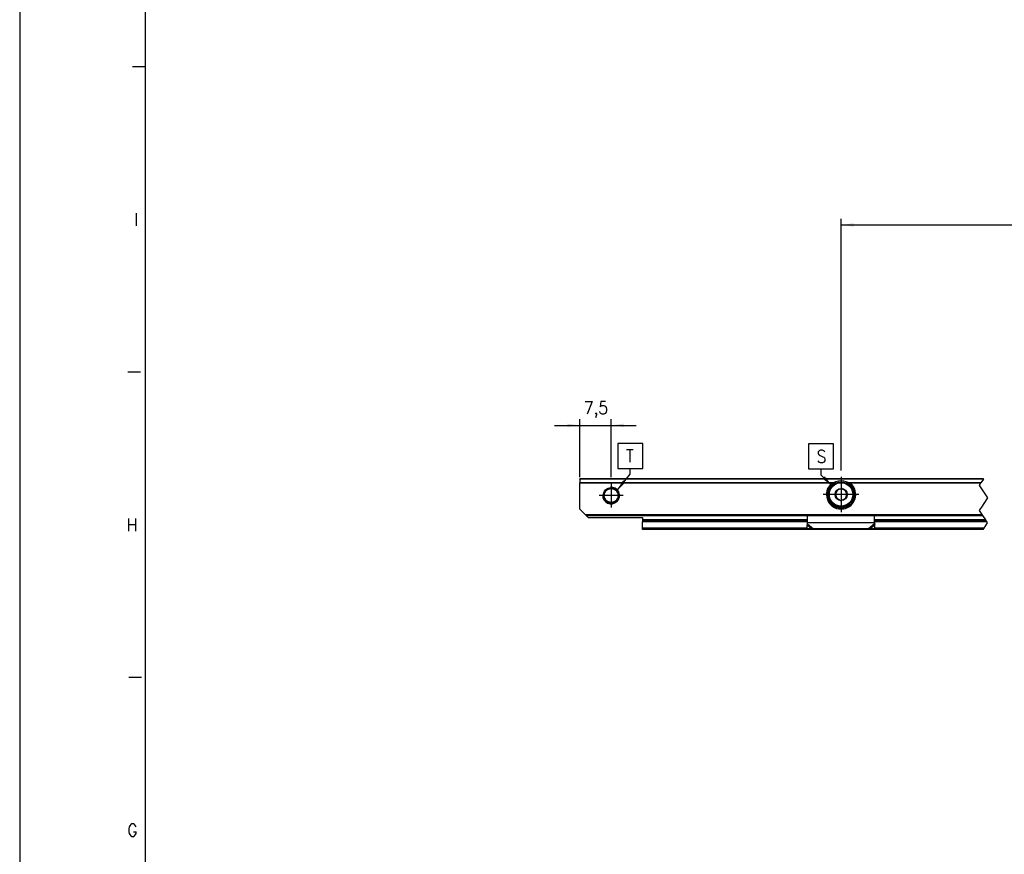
# Model space of a CAD drawing. Header units: millimetres. Extents: x -418 to 2750, y -1084 to 1393.
# Tile 7 of 74: x -418 to -261, y 166 to 299. Entities that reach past the tile are written whole.
import ezdxf

# ---------------------------------------------------------------- set-up
doc = ezdxf.new("R2010")
doc.units = ezdxf.units.MM
doc.linetypes.add('DOT_CENTER', pattern=[14, 12, -1, 0, -1])
doc.layers.add('1', color=7, linetype='Continuous')
doc.styles.add('CONVERTER_12', font='txt.shx', dxfattribs={"width": 0.9})
doc.dimstyles.new('ME10_DIM_50', dxfattribs={"dimtxt": 3, "dimasz": 3, "dimexe": 1.5, "dimexo": 1.5, "dimgap": 1.5, "dimtad": 1, "dimdsep": 46, "dimtxsty": 'CONVERTER_12', "dimsah": 1, "dimcen": 0.09, "dimclrd": 2, "dimclre": 2, "dimclrt": 2, "dimadec": 0, "dimazin": 0, "dimtfac": 1, "dimtdec": 4, "dimtix": 1, "dimtmove": 0, "dimatfit": 3, "dimfxl": 1, "dimtolj": 1, "dimtzin": 0, "dimarcsym": 0})
doc.dimstyles.new('ME10_DIM_55', dxfattribs={"dimtxt": 3, "dimasz": 3, "dimexe": 1.5, "dimexo": 1.5, "dimgap": 1.5, "dimtad": 1, "dimdsep": 46, "dimtxsty": 'CONVERTER_12', "dimsah": 1, "dimcen": 0.09, "dimclrd": 2, "dimclre": 2, "dimclrt": 2, "dimadec": 0, "dimazin": 0, "dimtfac": 1, "dimtdec": 4, "dimtix": 1, "dimtmove": 0, "dimatfit": 3, "dimfxl": 1, "dimtolj": 1, "dimtzin": 0, "dimarcsym": 0})
doc.dimstyles.get("Standard").update_dxf_attribs({"dimtxt": 0.18, "dimasz": 0.18, "dimexe": 0.18, "dimexo": 0.0625, "dimgap": 0.09, "dimtad": 0, "dimtih": 1, "dimtoh": 1, "dimdec": 4, "dimzin": 0, "dimdsep": 46, "dimtxsty": 'Standard', "dimcen": 0.09, "dimadec": 0, "dimazin": 0, "dimtfac": 1, "dimtdec": 4, "dimtofl": 0, "dimtmove": 0, "dimatfit": 3, "dimfxl": 1, "dimtolj": 1, "dimtzin": 0, "dimarcsym": 0})

# ---------------------------------------------------------------- blocks, each defined once
blk = doc.blocks.new('SOPORTE_SV2__51', base_point=(-493.09, 326.93))
at = {"color": 7, "linetype": 'Continuous'}
for p, q in [((-493.09, 339.01), (-493.09, 339.07)), ((-396.5, 339.07), (-493.09, 339.07)), ((-493.09, 339.01), (-493.09, 338.13)), ((-493.09, 337.99), (-493.09, 338.13)), ((-493.09, 331.82), (-493.09, 337.99)), ((-432.93, 337.57), (-432.57, 337.57)), ((-430.4, 336.75), (-430.74, 336.61)), ((-430.11, 336.53), (-430.4, 336.75)), ((-428.6, 337.57), (-428.24, 337.57)), ((-431.87, 335.12), (-431.92, 334.76)), ((-431.92, 334.76), (-431.63, 334.54)), ((-431.73, 336.19), (-431.78, 335.83)), ((-431.4, 336.33), (-431.73, 336.19)), ((-429.77, 334.31), (-429.44, 334.45)), ((-429.25, 335.88), (-429.54, 336.1)), ((-429.44, 334.45), (-429.39, 334.81)), ((-429.3, 335.52), (-429.25, 335.88)), ((-431.06, 334.11), (-430.77, 333.89)), ((-430.77, 333.89), (-430.43, 334.03)), ((-491.79, 330.52), (-493.09, 331.82)), ((-491.59, 330.32), (-491.79, 330.52)), ((-491.59, 330.32), (-396.76, 330.32)), ((-491.09, 329.82), (-491.59, 330.32)), ((-491.09, 329.82), (-478.08, 329.82)), ((-478.08, 329.82), (-478.08, 329.27)), ((-438.59, 328.58), (-438.59, 330.32)), ((-422.59, 328.6), (-422.59, 330.32)), ((-478.08, 329.27), (-478.08, 329.07)), ((-478.08, 329.07), (-478.08, 328.78)), ((-478.08, 329.07), (-438.59, 329.07)), ((-478.08, 327.22), (-478.08, 328.78)), ((-438.67, 327.14), (-438.69, 328.03)), ((-438.59, 328.29), (-438.59, 328.58)), ((-422.59, 329.07), (-395.93, 329.07)), ((-422.59, 328.58), (-422.59, 328.6)), ((-422.59, 328.29), (-422.59, 328.58)), ((-422.48, 328.03), (-422.52, 328.2)), ((-422.5, 327.14), (-422.48, 328.03)), ((-478.08, 326.93), (-478.08, 327.22)), ((-396.6, 326.93), (-478.08, 326.93)), ((-437.5, 327.01), (-438.67, 327.14)), ((-424, 327.08), (-437.17, 327.08)), ((-422.5, 327.14), (-423.67, 327.01))]:
    blk.add_line(p, q, dxfattribs=at)
at = {"color": 3, "linetype": 'Continuous'}
for p, q in [((-396.54, 339.01), (-493.09, 339.01)), ((-432.57, 338.13), (-493.09, 338.13)), ((-432.85, 337.99), (-493.09, 337.99)), ((-397.13, 338.13), (-428.6, 338.13)), ((-397.22, 337.99), (-428.32, 337.99)), ((-430.22, 332.09), (-430.95, 332.09)), ((-491.79, 330.52), (-396.9, 330.52)), ((-438.59, 329.27), (-478.08, 329.27)), ((-438.59, 328.78), (-478.08, 328.78)), ((-438.69, 328.03), (-437.5, 327.01)), ((-438.59, 328.58), (-422.59, 328.58)), ((-438.59, 328.29), (-437.17, 327.08)), ((-422.59, 328.29), (-424, 327.08)), ((-422.48, 328.03), (-423.67, 327.01)), ((-396.06, 329.27), (-422.59, 329.27)), ((-395.74, 328.78), (-422.59, 328.78)), ((-438.67, 327.22), (-478.08, 327.22)), ((-396.4, 327.22), (-422.5, 327.22))]:
    blk.add_line(p, q, dxfattribs=at)
at = {"color": 2, "linetype": 'DOT_CENTER'}
for p, q in [((-397.22, 337.99), (-397.55, 337.5)), ((-397.55, 337.5), (-397.46, 337.37)), ((-397.46, 337.37), (-395.55, 334.5)), ((-397.22, 337.99), (-397.13, 338.13)), ((-396.54, 339.01), (-397.13, 338.13)), ((-396.54, 339.01), (-396.5, 339.07)), ((-395.55, 334.5), (-397.17, 332.07)), ((-397.17, 332.07), (-397.3, 331.87)), ((-397.3, 331.87), (-397.55, 331.5)), ((-397.55, 331.5), (-396.9, 330.52)), ((-396.9, 330.52), (-396.76, 330.32)), ((-396.76, 330.32), (-396.06, 329.27)), ((-396.4, 327.22), (-395.55, 328.5)), ((-395.93, 329.07), (-396.06, 329.27)), ((-395.93, 329.07), (-395.74, 328.78)), ((-395.55, 328.5), (-395.74, 328.78)), ((-396.6, 326.93), (-396.4, 327.22))]:
    blk.add_line(p, q, dxfattribs=at)
at = {"color": 7, "linetype": 'Continuous'}
for centre, radius in [((-485.59, 335.07), 1.9), ((-430.59, 335.32), 3), ((-430.59, 335.32), 1.45), ((-485.59, 335.07), 1.65), ((-430.59, 335.32), 0.05)]:
    blk.add_circle(centre, radius, dxfattribs=at)
at = {"color": 3, "linetype": 'Continuous'}
blk.add_circle((-430.59, 335.32), 2.8, dxfattribs=at)
at = {"color": 7, "linetype": 'Continuous'}
for radius, start, end in [(3.5, 130.3552, 49.6448), (3.25, 112.6199, 67.3801), (3.25, 67.3801, 112.6199), (1.3, 156.839, 188.7237), (1.3, 188.7237, 216.839), (1.3, 128.7237, 156.839), (1.3, 216.839, 248.7237), (1.3, 96.839, 128.7237), (1.3, 68.7237, 96.839), (1.3, 36.839, 68.7237), (1.3, 8.7237, 36.839), (1.3, 336.839, 8.7237), (1.3, 276.839, 308.7237)]:
    blk.add_arc((-430.59, 335.32), radius, start, end, dxfattribs=at)
for points, knots in [([(-432.85, 337.99), (-432.84, 338), (-432.82, 338.01), (-432.79, 338.03), (-432.75, 338.05), (-432.71, 338.08), (-432.65, 338.1), (-432.6, 338.12), (-432.57, 338.13)], [0, 0, 0, 0, 0.0345343, 0.0796473, 0.1179556, 0.1585174, 0.2339144, 0.3133325, 0.3133325, 0.3133325, 0.3133325]), ([(-432.57, 338.13), (-432.51, 338.15), (-432.39, 338.19), (-432.21, 338.24), (-432.02, 338.28), (-431.9, 338.31), (-431.83, 338.32)], [0, 0, 0, 0, 0.1901218, 0.3787731, 0.5717811, 0.763547, 0.763547, 0.763547, 0.763547]), ([(-429.34, 338.32), (-429.27, 338.31), (-429.15, 338.28), (-428.96, 338.24), (-428.78, 338.19), (-428.66, 338.15), (-428.6, 338.13)], [0, 0, 0, 0, 0.1913805, 0.384016, 0.5730557, 0.7635471, 0.7635471, 0.7635471, 0.7635471]), ([(-428.6, 338.13), (-428.57, 338.12), (-428.52, 338.1), (-428.46, 338.08), (-428.42, 338.05), (-428.38, 338.03), (-428.35, 338.01), (-428.33, 338), (-428.32, 337.99)], [0, 0, 0, 0, 0.0898239, 0.1547798, 0.1981746, 0.2336504, 0.2787841, 0.3133313, 0.3133313, 0.3133313, 0.3133313]), ([(-438.69, 328.03), (-438.68, 328.05), (-438.67, 328.09), (-438.64, 328.16), (-438.61, 328.22), (-438.59, 328.27), (-438.59, 328.29)], [0, 0, 0, 0, 0.0660342, 0.1356749, 0.2077706, 0.2833141, 0.2833141, 0.2833141, 0.2833141]), ([(-422.59, 328.6), (-422.58, 328.57), (-422.58, 328.5), (-422.57, 328.41), (-422.55, 328.3), (-422.53, 328.24), (-422.52, 328.2)], [0, 0, 0, 0, 0.1026304, 0.1983419, 0.2932183, 0.4089219, 0.4089219, 0.4089219, 0.4089219]), ([(-422.48, 328.03), (-422.49, 328.05), (-422.5, 328.09), (-422.53, 328.16), (-422.56, 328.22), (-422.58, 328.27), (-422.59, 328.29)], [0, 0, 0, 0, 0.0660342, 0.1356749, 0.2077706, 0.2833141, 0.2833141, 0.2833141, 0.2833141]), ([(-437.17, 327.08), (-437.2, 327.07), (-437.25, 327.06), (-437.34, 327.04), (-437.42, 327.02), (-437.47, 327.01), (-437.5, 327.01)], [0, 0, 0, 0, 0.0858283, 0.1715137, 0.2550732, 0.3386073, 0.3386073, 0.3386073, 0.3386073]), ([(-423.67, 327.01), (-423.69, 327.01), (-423.75, 327.02), (-423.83, 327.04), (-423.92, 327.06), (-423.97, 327.07), (-424, 327.08)], [0, 0, 0, 0, 0.0797881, 0.1670936, 0.2491987, 0.3386073, 0.3386073, 0.3386073, 0.3386073])]:
    blk.add_open_spline(points, degree=3, knots=knots, dxfattribs=at)
at = {"layer": '1', "color": 2, "linetype": 'DOT_CENTER'}
for p, q in [((-430.59, 339.57), (-430.59, 331.07)), ((-430.59, 339.32), (-430.59, 331.32)), ((-485.59, 337.97), (-485.59, 332.17)), ((-482.69, 335.07), (-488.49, 335.07)), ((-426.34, 335.32), (-434.84, 335.32)), ((-426.59, 335.32), (-434.59, 335.32))]:
    blk.add_line(p, q, dxfattribs=at)
at = {"layer": '1', "color": 30, "linetype": 'Continuous'}
blk.add_arc((-485.59, 335.07), 2, 175, 95, dxfattribs=at)
blk.add_arc((-485.59, 335.07), 2, 175, 95, dxfattribs=at)
blk = doc.blocks.new('*D114')
at = {"layer": '1', "color": 2, "linetype": 'Continuous'}
for p, q in [((-430.59, 341.07), (-430.59, 401.26)), ((41.42, 339.47), (41.42, 401.26)), ((-430.59, 399.76), (41.42, 399.76))]:
    blk.add_line(p, q, dxfattribs=at)
at = {"layer": '1', "color": 2}
for points in [[(-427.59, 400.16), (-427.59, 399.37), (-430.59, 399.76)], [(38.42, 399.37), (38.42, 400.16), (41.42, 399.76)]]:
    blk.add_solid(points, dxfattribs=at)
at = {"layer": '1', "color": 2, "insert": (-214.71, 401.26), "char_height": 3, "attachment_point": 7, "rotation": 0.0001, "line_spacing_factor": 0.60024, "style": 'CONVERTER_12'}
blk.add_mtext('1010', dxfattribs=at)
blk = doc.blocks.new('*D119')
at = {"layer": '1', "color": 2, "linetype": 'Continuous'}
for p, q in [((-493.09, 339.49), (-493.09, 353.34)), ((-485.59, 339.47), (-485.59, 353.34)), ((-499.09, 351.84), (-493.09, 351.84)), ((-493.09, 351.84), (-485.59, 351.84)), ((-485.59, 351.84), (-479.59, 351.84))]:
    blk.add_line(p, q, dxfattribs=at)
at = {"layer": '1', "color": 2}
for points in [[(-496.09, 351.45), (-496.09, 352.24), (-493.09, 351.84)], [(-482.59, 352.24), (-482.59, 351.45), (-485.59, 351.84)]]:
    blk.add_solid(points, dxfattribs=at)
at = {"layer": '1', "color": 2, "insert": (-492.11, 353.64), "char_height": 3, "attachment_point": 7, "rotation": 0.0001, "line_spacing_factor": 0.60024, "style": 'CONVERTER_12'}
blk.add_mtext('7,5', dxfattribs=at)
blk = doc.blocks.new('_A1', base_point=(416.98, -145.5))
at = {"layer": '1', "color": 2, "linetype": 'Continuous'}
for p, q in [((-418.02, 443.5), (-418.02, -150.5)), ((-398.02, 291.7), (-400.02, 291.7)), ((-398.76, 243.03), (-400.76, 243.03)), ((-398.6, 194.37), (-400.6, 194.37))]:
    blk.add_line(p, q, dxfattribs=at)
at = {"layer": '1', "color": 7, "linetype": 'Continuous'}
blk.add_line((-398.02, 438.5), (-398.02, -145.5), dxfattribs=at)
at = {"layer": '1', "color": 2, "char_height": 2, "attachment_point": 4, "line_spacing_factor": 1.20048, "style": 'CONVERTER_12'}
for s, insert in [('I', (-399.76, 267.37)), ('H', (-400.97, 218.7)), ('G', (-400.86, 170.03))]:
    blk.add_mtext(s, dxfattribs=dict(at, insert=insert))
blk = doc.blocks.new('Top1', base_point=(-405.585, 333))
at = {"layer": '1', "color": 2}
for points in [[(-484.009, 347.529), (-484.009, 341.529), (-478.009, 341.529), (-478.009, 347.529)], [(-438.372, 347.416), (-438.372, 341.416), (-432.372, 341.416), (-432.372, 347.416)]]:
    blk.add_lwpolyline(points, close=True, dxfattribs=at)
for points in [[(-435.025, 339.074), (-434.475, 339.641), (-432.596, 337.269)], [(-482.717, 338.702), (-482.109, 338.197), (-484.33, 336.142)]]:
    blk.add_solid(points, dxfattribs=at)
blk.add_blockref('SOPORTE_SV2__51', (-493.085, 326.929))
at = {"layer": '1', "color": 2, "style": 'CONVERTER_12', "width": 0.9}
for s, p in [('T', (-482.059, 343.029)), ('S', (-436.422, 342.916))]:
    blk.add_text(s, height=3, dxfattribs=at).set_placement(p)
at = {"layer": '1'}
for base, p1, p2, dimstyle, picture, middle in [((-430.585, 399.762), (41.415, 337.971), (-430.585, 339.571), 'ME10_DIM_50', '*D114', (-210.657, 402.762)), ((-493.085, 351.844), (-485.585, 337.971), (-493.085, 337.988), 'ME10_DIM_55', '*D119', (-489.335, 354.994))]:
    dim = blk.add_linear_dim(base=base, p1=p1, p2=p2, dimstyle=dimstyle, dxfattribs=at)
    dim.commit()
    dim.dimension.update_dxf_attribs({"geometry": picture, "text_midpoint": middle, "text_rotation": 0.00014})
at = {"layer": '1', "color": 2, "linetype": 'Continuous', "has_arrowhead": 0}
for points in [[(-484.33, 336.142), (-481.009, 340.139), (-481.009, 341.529)], [(-432.596, 337.269), (-435.372, 339.96), (-435.372, 341.416)]]:
    blk.add_leader(points, dimstyle='Standard', dxfattribs=at)

msp = doc.modelspace()

# ---------------------------------------------------------------- block references
msp.add_blockref('_A1', (416.98, -145.5))
at = {"xscale": 0.66666666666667, "yscale": 0.66666666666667, "zscale": 0.66666666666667}
msp.add_blockref('Top1', (-270.39, 222), dxfattribs=at)

doc.saveas('drawing.dxf')
